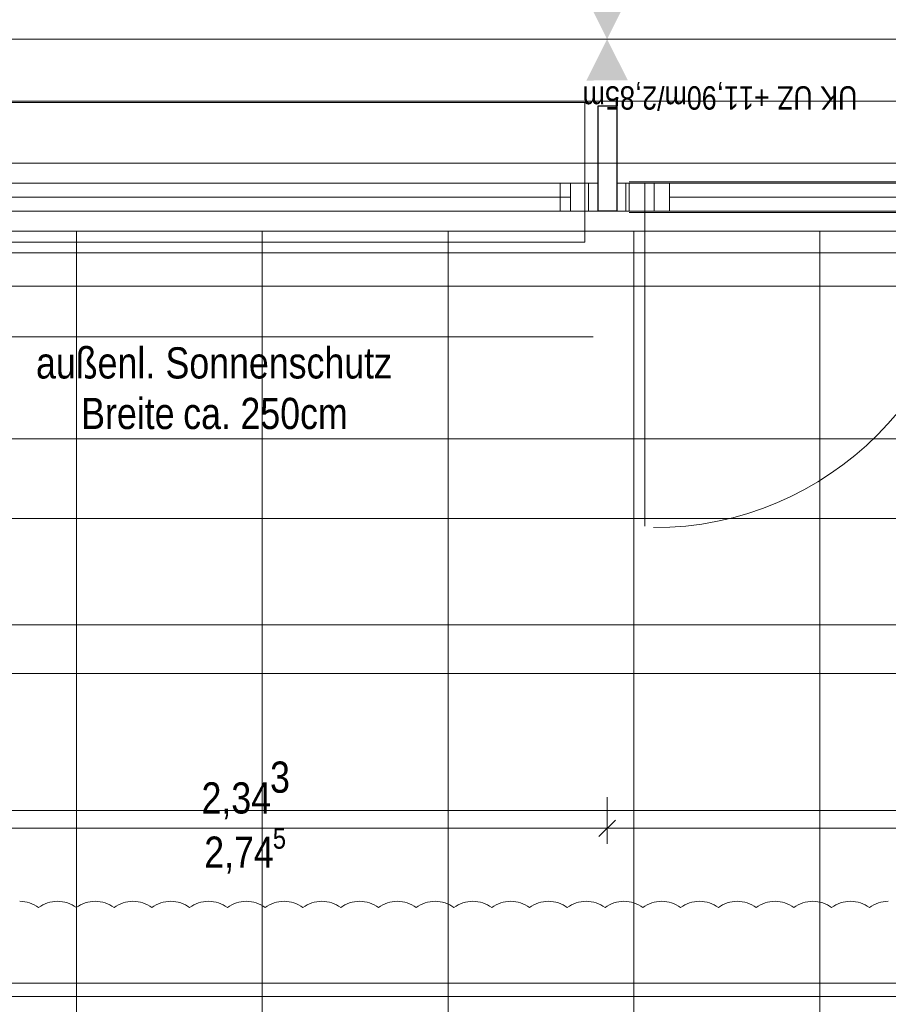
# Model space of a CAD drawing. Extents: x -420 to 300, y 62 to 1112.
# Tile 216 of 256: x -288 to -232, y 716 to 780. Entities that reach past the tile are written whole.
import ezdxf
from ezdxf.lldxf.tags import DXFTag

# ---------------------------------------------------------------- set-up
doc = ezdxf.new("R2010")
doc.units = 0
doc.layers.get('0').update_dxf_attribs({"lineweight": 13})
for name, color, linetype, lineweight, true_color in [('30 -33 Aussenwände- 7 Fassade_ Elemente', 7, 'Continuous', 9, 0x00aacc), ('30 -35 Decken- 1 Konstruktion-Träger- Stahlbeton', 7, 'Continuous', 13, 0x33aa00), ('60- 61 allgemeine Ausstattung- 4 Terrassen', 9, 'Continuous', 9, 0x808080), ('70 -72 Beschriftung- 1 Beschriftung allgemein', 7, 'Continuous', 9, 0xff6633), ('70 -76 Bemaßung- 2 Allgemein', 9, 'Continuous', 5, 0x808080), ('70 -77 Revision- 2 Wolken', 7, 'Continuous', 18, 0x944cff)]:
    doc.layers.add(name, color=color, linetype=linetype, lineweight=lineweight, true_color=true_color)
doc.layers.add('70 -71 Achsen- 1 Gebäudeachsen', color=7, linetype='STRICHPUNKT2-A06CPUWML0', lineweight=18)
doc.styles.get("Standard").update_dxf_attribs({"font": 'ARIALN.TTF'})
tags = doc.linetypes.add('grob-A06CPUWHL0', pattern=[14, 3, -8, 3]).pattern_tags.tags
tags[8:9] = [DXFTag(74, 4), DXFTag(75, 0), DXFTag(340, '0'), DXFTag(46, 0.0), DXFTag(50, 0.0), DXFTag(44, 0.0), DXFTag(45, 0.0)]
tags[6:7] = [DXFTag(74, 4), DXFTag(75, 0), DXFTag(340, '0'), DXFTag(46, 0.0), DXFTag(50, 0.0), DXFTag(44, 0.0), DXFTag(45, 0.0)]
tags[4:5] = [DXFTag(74, 4), DXFTag(75, 0), DXFTag(340, '0'), DXFTag(46, 0.0), DXFTag(50, 0.0), DXFTag(44, 0.0), DXFTag(45, 0.0)]
tags = doc.linetypes.add('STRICHPUNKT2-A06CPUWML0', pattern=[12.7, 6.35, -3.175, 0, -3.175]).pattern_tags.tags
tags[10:11] = [DXFTag(74, 4), DXFTag(75, 0), DXFTag(340, '0'), DXFTag(46, 0.0), DXFTag(50, 0.0), DXFTag(44, 0.0), DXFTag(45, 0.0)]
tags[8:9] = [DXFTag(74, 4), DXFTag(75, 0), DXFTag(340, '0'), DXFTag(46, 0.0), DXFTag(50, 0.0), DXFTag(44, 0.0), DXFTag(45, 0.0)]
tags[6:7] = [DXFTag(74, 4), DXFTag(75, 0), DXFTag(340, '0'), DXFTag(46, 0.0), DXFTag(50, 0.0), DXFTag(44, 0.0), DXFTag(45, 0.0)]
tags[4:5] = [DXFTag(74, 4), DXFTag(75, 0), DXFTag(340, '0'), DXFTag(46, 0.0), DXFTag(50, 0.0), DXFTag(44, 0.0), DXFTag(45, 0.0)]

# ---------------------------------------------------------------- blocks, each defined once
blk = doc.blocks.new('Referenz-A06CPUWNL0', base_point=(-395.238, 76.953))
at = {"layer": '30 -33 Aussenwände- 7 Fassade_ Elemente', "color": 0}
for p, q in [((-251.164, 774.353), (-295.164, 774.353)), ((-251.164, 769.153), (-251.164, 774.353)), ((-293.564, 769.153), (-252.764, 769.153)), ((-252.764, 769.153), (-252.764, 767.353)), ((-252.764, 769.153), (-251.164, 769.153)), ((-251.164, 769.153), (-251.164, 767.353)), ((-293.564, 768.253), (-252.764, 768.253)), ((-252.764, 767.353), (-293.564, 767.353)), ((-251.164, 767.353), (-252.764, 767.353)), ((-251.164, 767.353), (-251.164, 765.353)), ((-251.164, 765.353), (-295.164, 765.353))]:
    blk.add_line(p, q, dxfattribs=at)
at = {"layer": '30 -33 Aussenwände- 7 Fassade_ Elemente', "color": 0, "linetype": 'Continuous', "lineweight": 25, "ltscale": 0.25}
for p, q in [((-250.298, 774.153), (-249.098, 774.153)), ((-250.298, 767.353), (-250.298, 774.153)), ((-249.098, 774.153), (-249.098, 767.353)), ((-249.098, 767.353), (-250.298, 767.353))]:
    blk.add_line(p, q, dxfattribs=at)
at = {"layer": '30 -33 Aussenwände- 7 Fassade_ Elemente', "color": 0, "linetype": 'Continuous', "ltscale": 0.13}
for p, q in [((-295.398, 769.153), (-250.931, 769.153)), ((-250.931, 769.153), (-250.931, 767.353)), ((-226.298, 769.153), (-249.098, 769.153)), ((-249.098, 769.153), (-249.098, 767.353)), ((-248.298, 769.153), (-246.698, 769.153)), ((-248.298, 767.353), (-248.298, 769.153)), ((-246.698, 769.153), (-246.698, 767.353)), ((-250.931, 767.353), (-295.398, 767.353)), ((-249.098, 767.353), (-226.298, 767.353)), ((-246.698, 767.353), (-248.298, 767.353))]:
    blk.add_line(p, q, dxfattribs=at)
at = {"layer": '30 -33 Aussenwände- 7 Fassade_ Elemente', "color": 0, "linetype": 'Continuous', "lineweight": 18, "ltscale": 0.18}
for p, q in [((-252.098, 767.353), (-252.098, 769.153)), ((-252.098, 769.153), (-250.298, 769.153)), ((-250.298, 769.153), (-250.298, 767.353)), ((-249.098, 769.153), (-247.298, 769.153)), ((-249.098, 767.353), (-249.098, 769.153)), ((-248.531, 769.153), (-204.064, 769.153)), ((-248.531, 767.353), (-248.531, 769.153)), ((-247.298, 769.153), (-247.298, 767.353)), ((-247.298, 769.153), (-245.698, 769.153)), ((-245.698, 769.153), (-245.698, 767.353)), ((-252.098, 768.253), (-294.098, 768.253)), ((-245.698, 768.253), (-227.898, 768.253)), ((-250.298, 767.353), (-252.098, 767.353)), ((-247.298, 767.353), (-249.098, 767.353)), ((-204.064, 767.353), (-248.531, 767.353)), ((-245.698, 767.353), (-247.298, 767.353))]:
    blk.add_line(p, q, dxfattribs=at)
at = {"layer": '30 -33 Aussenwände- 7 Fassade_ Elemente', "color": 0, "linetype": 'grob-A06CPUWHL0', "ltscale": 0.13}
for p, q in [((-248.298, 769.253), (-204.298, 769.253)), ((-248.298, 767.253), (-204.298, 767.253)), ((-247.298, 747.02), (-247.298, 767.453)), ((-246.698, 767.353), (-226.298, 767.353)), ((-301.298, 762.513), (-151.298, 762.513))]:
    blk.add_line(p, q, dxfattribs=at)
blk.add_ellipse((-246.731, 767.353), major_axis=(0, -20.433), ratio=1, start_param=0, end_param=1.570796, dxfattribs=at)
at = {"layer": '30 -35 Decken- 1 Konstruktion-Träger- Stahlbeton', "color": 0, "linetype": 'grob-A06CPUWHL0', "lineweight": -2, "ltscale": 0.13}
for p, q in [((-298.298, 778.453), (-2.298, 778.453)), ((-298.298, 770.453), (-2.298, 770.453))]:
    blk.add_line(p, q, dxfattribs=at)
at = {"layer": '60- 61 allgemeine Ausstattung- 4 Terrassen', "color": 0}
for p, q in [((-307.498, 766.053), (3.502, 766.053)), ((-283.998, 379.253), (-283.998, 766.053)), ((-271.998, 379.253), (-271.998, 766.053)), ((-259.998, 379.253), (-259.998, 766.053)), ((-247.998, 379.253), (-247.998, 766.053)), ((-235.998, 379.253), (-235.998, 766.053)), ((-307.498, 764.653), (3.502, 764.653)), ((-307.498, 752.653), (3.502, 752.653)), ((-307.498, 740.653), (3.502, 740.653)), ((-307.498, 728.653), (3.502, 728.653)), ((-307.498, 716.653), (3.502, 716.653))]:
    blk.add_line(p, q, dxfattribs=at)
at = {"layer": '70 -71 Achsen- 1 Gebäudeachsen', "color": 0, "linetype": 'STRICHPUNKT2-A06CPUWML0', "ltscale": 0.18}
blk.add_line((-387.238, 774.453), (76.501, 774.453), dxfattribs=at)
at = {"layer": '70 -72 Beschriftung- 1 Beschriftung allgemein', "color": 0, "linetype": 'Continuous', "ltscale": 0.13}
blk.add_line((-250.628, 759.239), (-297.628, 759.239), dxfattribs=at)
at = {"layer": '70 -76 Bemaßung- 2 Allgemein', "color": 0, "linetype": 'Continuous', "ltscale": 0.13}
for p, q in [((-153.858, 747.513), (-301.377, 747.513)), ((-155.358, 737.513), (-297.237, 737.513)), ((-249.731, 729.513), (-249.731, 726.513)), ((-249.731, 729.513), (-249.731, 726.513)), ((-249.2, 728.044), (-250.262, 726.983)), ((-250.262, 726.983), (-249.2, 728.044)), ((-250.791, 727.513), (-295.537, 727.513)), ((-249.231, 727.513), (-250.791, 727.513)), ((-250.231, 727.513), (-248.671, 727.513)), ((-203.925, 727.513), (-248.671, 727.513)), ((0.642, 717.513), (-301.237, 717.513))]:
    blk.add_line(p, q, dxfattribs=at)
at = {"layer": '70 -76 Bemaßung- 2 Allgemein', "color": 0, "lineweight": 0}
for points in [[(-251.063, 781.124), (-249.731, 778.453), (-248.392, 781.122)], [(-251.063, 775.783), (-249.731, 778.453), (-248.392, 775.785)]]:
    blk.add_solid(points, dxfattribs=at)
at = {"layer": '70 -77 Revision- 2 Wolken', "color": 0, "linetype": 'Continuous', "ltscale": 0.18}
for centre, major_axis in [((-287.659, 720.769), (1.219, 1.626)), ((-285.22, 720.769), (0, 2.032)), ((-285.22, 720.769), (1.219, 1.626)), ((-282.782, 720.769), (0, 2.032)), ((-282.782, 720.769), (1.219, 1.626)), ((-280.343, 720.769), (0, 2.032)), ((-280.343, 720.769), (1.219, 1.626)), ((-277.905, 720.769), (0, 2.032)), ((-277.905, 720.769), (1.219, 1.626)), ((-275.467, 720.769), (0, 2.032)), ((-275.467, 720.769), (1.219, 1.626)), ((-273.028, 720.769), (0, 2.032)), ((-273.028, 720.769), (1.219, 1.626)), ((-270.59, 720.769), (0, 2.032)), ((-270.59, 720.769), (1.219, 1.626)), ((-268.151, 720.769), (0, 2.032)), ((-268.151, 720.769), (1.219, 1.626)), ((-265.713, 720.769), (0, 2.032)), ((-265.713, 720.769), (1.219, 1.626)), ((-263.275, 720.769), (0, 2.032)), ((-263.275, 720.769), (1.219, 1.626)), ((-260.836, 720.769), (0, 2.032)), ((-260.836, 720.769), (1.219, 1.626)), ((-258.398, 720.769), (0, 2.032)), ((-258.398, 720.769), (1.219, 1.626)), ((-255.959, 720.769), (0, 2.032)), ((-255.959, 720.769), (1.219, 1.626)), ((-253.521, 720.769), (0, 2.032)), ((-253.521, 720.769), (1.219, 1.626)), ((-251.083, 720.769), (0, 2.032)), ((-251.083, 720.769), (1.219, 1.626)), ((-248.644, 720.769), (0, 2.032)), ((-248.644, 720.769), (1.219, 1.626)), ((-246.206, 720.769), (0, 2.032)), ((-246.206, 720.769), (1.219, 1.626)), ((-243.767, 720.769), (0, 2.032)), ((-243.767, 720.769), (1.219, 1.626)), ((-241.329, 720.769), (0, 2.032)), ((-241.329, 720.769), (1.219, 1.626)), ((-238.891, 720.769), (0, 2.032)), ((-238.891, 720.769), (1.219, 1.626)), ((-236.452, 720.769), (0, 2.032)), ((-236.452, 720.769), (1.219, 1.626)), ((-234.014, 720.769), (0, 2.032)), ((-234.014, 720.769), (1.219, 1.626)), ((-231.575, 720.769), (0, 2.032))]:
    blk.add_ellipse(centre, major_axis=major_axis, ratio=1, start_param=0, end_param=0.643501, dxfattribs=at)
at = {"layer": '70 -72 Beschriftung- 1 Beschriftung allgemein', "color": 0, "linetype": 'Continuous', "ltscale": 0.13, "char_height": 2.01377, "attachment_point": 1}
for s, insert in [('{\\fArial Narrow;außenl.}', (-286.604, 758.562)), ('{\\fArial Narrow;Sonnenschutz}', (-278.244, 758.562)), ('{\\fArial Narrow;Breite}', (-283.686, 755.299)), ('{\\fArial Narrow;250cm}', (-273.405, 755.299)), ('{\\fArial Narrow;ca.}', (-277.1, 755.299))]:
    blk.add_mtext(s, dxfattribs=dict(at, insert=insert))
at = {"layer": '70 -76 Bemaßung- 2 Allgemein', "color": 0, "linetype": 'Continuous', "ltscale": 0.13, "insert": (-233.57, 773.903), "char_height": 1.51033, "attachment_point": 1, "rotation": 180}
blk.add_mtext('{\\fArial Narrow;UK UZ +11,90m/2,85m}', dxfattribs=at)
at = {"layer": '70 -76 Bemaßung- 2 Allgemein', "color": 0, "linetype": 'Continuous', "ltscale": 0.13, "attachment_point": 1}
for s, insert, char_height in [('{\\fArial Narrow;3}', (-271.492, 731.824), 2.01377), ('{\\fArial Narrow;2,34}', (-275.918, 730.482), 2.01377), ('{\\fArial Narrow;5}', (-271.316, 727.538), 1.34258), ('{\\fArial Narrow;2,74}', (-275.742, 726.978), 2.01377)]:
    blk.add_mtext(s, dxfattribs=dict(at, insert=insert, char_height=char_height))

msp = doc.modelspace()

# ---------------------------------------------------------------- block references
at = {"color": 8, "lineweight": 13, "ltscale": 0.13, "true_color": 0x808080}
msp.add_blockref('Referenz-A06CPUWNL0', (-395.238, 76.953), dxfattribs=at)

doc.saveas('drawing.dxf')
